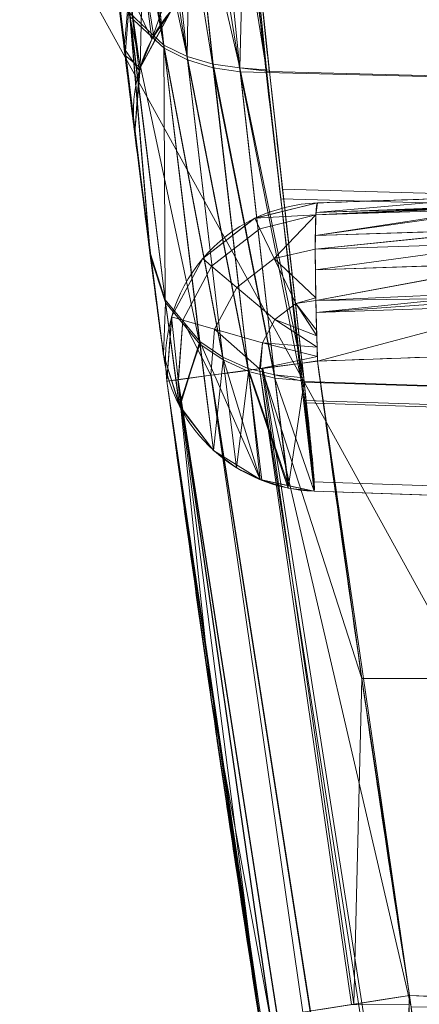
# Model space of a CAD drawing. Header units: millimetres. Extents: x -71 to 71, y -145 to 145.
# Tile 157 of 256: x -57.272 to -56.511, y -8.815 to -6.94. Entities that reach past the tile are written whole.
import ezdxf

# ---------------------------------------------------------------- set-up
doc = ezdxf.new("R2010")
doc.units = ezdxf.units.MM
doc.layers.add('1', color=7, linetype='CONTINUOUS')

msp = doc.modelspace()

# ---------------------------------------------------------------- linework, layer by layer
at = {"layer": '1', "color": 163, "linetype": 'Continuous', "lineweight": 13}
for p, q in [((-57.0531, -7.1547, 3.3684), (-57.0531, -7.1547, 2.2105)), ((-56.7049, -7.2888, -31.8422), (-56.7049, -7.2888, -23.4991)), ((-56.9985, -7.5775, 2.2105), (-56.9985, -7.5775, 3.3684)), ((-56.9917, -7.6284, -23.4991), (-56.9917, -7.6284, -31.8422)), ((-56.201, -7.8556, 3.3684), (-56.7116, -7.8378, 3.3684)), ((-56.7116, -7.8378, 3.3684), (-56.7116, -7.8378, 2.2105)), ((-56.201, -7.8556, 2.2105), (-56.7116, -7.8378, 2.2105))]:
    msp.add_line(p, q, dxfattribs=at)
at = {"layer": '1', "color": 163, "linetype": 'Continuous', "lineweight": 13, "extrusion": (-5.23961e-15, 1.15648e-14, -1)}
msp.add_circle((0, 0, 144.0046), 61.0181, dxfattribs=at)
at = {"layer": '1', "color": 163, "linetype": 'Continuous', "lineweight": 13}
msp.add_circle((0, 0, -145), 60.4434, dxfattribs=at)
at = {"layer": '1', "color": 163, "linetype": 'Continuous', "lineweight": 13, "extrusion": (-7.35307e-09, 5.86359e-08, -1)}
msp.add_arc((56.7555, -7.1173, -2.2105), 0.3, 352.8523, 88, dxfattribs=at)
at = {"layer": '1', "color": 163, "linetype": 'Continuous', "lineweight": 13}
for centre, start, end in [((-56.7555, -7.1173, 3.3684), 92, 187.1477), ((-56.6944, -7.5886, -23.4991), 92, 187.6238), ((-56.6944, -7.5886, -31.8422), 92, 187.6238), ((-56.7011, -7.538, 2.2105), 187.5726, 268)]:
    msp.add_arc(centre, 0.3, start, end, dxfattribs=at)
at = {"layer": '1', "color": 163, "linetype": 'Continuous', "lineweight": 13, "extrusion": (-0.998777, -0.034878, -0.035041)}
msp.add_arc((5.6053, -21.49, 57.7132), 0.3, 89.8037, 180, dxfattribs=at)
at = {"layer": '1', "color": 163, "linetype": 'Continuous', "lineweight": 13, "extrusion": (-0.998777, -0.034878, 0.035041)}
msp.add_arc((5.6053, -33.8174, 55.774), 0.3, 180, 270.1963, dxfattribs=at)
at = {"layer": '1', "color": 163, "linetype": 'Continuous', "lineweight": 13, "extrusion": (-1.99367e-09, 1.49967e-08, 1)}
msp.add_arc((-56.7011, -7.538, 3.3684), 0.3, 187.5726, 268, dxfattribs=at)
at = {"layer": '1', "color": 163, "linetype": 'Continuous', "lineweight": 13, "extrusion": (0.132667, -0.991161, 2.38541e-05)}
msp.add_arc((-57.2, -23.4991, -0.0006), 0.3, 92.0177, 180, dxfattribs=at)
at = {"layer": '1', "color": 163, "linetype": 'Continuous', "lineweight": 13, "extrusion": (-0.132667, 0.991161, 2.37939e-05)}
msp.add_arc((57.2, -31.8422, -0.0008), 0.3, 272.0177, 0, dxfattribs=at)
at = {"layer": '1', "color": 163, "linetype": 'Continuous', "lineweight": 13, "extrusion": (-0.153792, 0.988103, 2.76951e-05)}
msp.add_arc((57.2, -31.8423, -0.0009), 0.3, 272.0238, 0, dxfattribs=at)
at = {"layer": '1', "color": 163, "linetype": 'Continuous', "lineweight": 13, "extrusion": (-0.998789, 0.034878, 0.03469)}
msp.add_arc((10.764, -33.772, 55.0396), 0.3, 270.3792, 0, dxfattribs=at)
at = {"layer": '1', "color": 163, "linetype": 'Continuous', "lineweight": 13}
for points, knots in [([(-56.0092, 7.4308, -40.1881), (-56.3877, 4.5783, -40.186), (-56.6408, 0.1337, -40.1852), (-56.2404, -6.0209, -40.1887), (-55.5435, -10.7162, -40.1937), (-54.419, -15.4548, -40.2011), (-52.8466, -20.1921, -40.2107), (-50.8093, -24.8841, -40.2227), (-48.2961, -29.4776, -40.237), (-45.2955, -33.9182, -40.2537), (-41.8019, -38.1419, -40.2727), (-37.8257, -42.0923, -40.294), (-33.3833, -45.7042, -40.3176), (-28.4909, -48.9101, -40.3436), (-21.4102, -52.5496, -40.3813), (-15.5377, -54.4811, -40.4131), (-11.4458, -55.3284, -40.4359)], [0, 0, 0, 0, 0.125, 0.1875, 0.25, 0.3125, 0.375, 0.4375, 0.5, 0.5625, 0.625, 0.6875, 0.75, 0.8125, 0.875, 1, 1, 1, 1]), ([(-56.7116, -7.8378, 2.2105), (-56.7106, -7.8378, 2.0305), (-56.7127, -7.8113, 1.765), (-56.7223, -7.7251, 1.4199), (-56.7366, -7.6034, 1.0805), (-56.7615, -7.3949, 0.6907), (-56.8018, -7.052, 0.273), (-56.848, -6.6406, -0.0646), (-56.8977, -6.168, -0.3178), (-56.9476, -5.6544, -0.4741), (-56.9941, -5.1256, -0.5272), (-57.0364, -4.5875, -0.4754), (-57.0656, -4.1645, -0.3481), (-57.086, -3.8384, -0.1951), (-57.1037, -3.5331, -0.0128), (-57.1214, -3.1867, 0.2697), (-57.1336, -2.9016, 0.6158), (-57.1404, -2.718, 0.9202), (-57.1455, -2.5631, 1.2463), (-57.1485, -2.4337, 1.6702), (-57.1479, -2.3974, 2.0306), (-57.1468, -2.3973, 2.2105)], [0, 0, 0, 0, 0.0625, 0.09375, 0.125, 0.1875, 0.25, 0.3125, 0.375, 0.4375, 0.5, 0.5625, 0.625, 0.65625, 0.6875, 0.75, 0.8125, 0.84375, 0.875, 0.9375, 1, 1, 1, 1]), ([(-56.7513, -2.3835, 2.2105), (-56.7499, -2.3835, 2.0297), (-56.7457, -2.4199, 1.6674), (-56.7367, -2.5497, 1.2413), (-56.7269, -2.7052, 0.9134), (-56.7153, -2.8897, 0.6072), (-56.6971, -3.1761, 0.2591), (-56.6733, -3.5244, -0.0251), (-56.6509, -3.8313, -0.2085), (-56.6257, -4.1591, -0.3626), (-56.5905, -4.5845, -0.4907), (-56.541, -5.1256, -0.5431), (-56.4873, -5.6577, -0.49), (-56.4303, -6.1743, -0.333), (-56.3733, -6.6499, -0.0785), (-56.3199, -7.064, 0.261), (-56.2725, -7.4092, 0.6812), (-56.2415, -7.6192, 1.0734), (-56.2225, -7.7418, 1.4148), (-56.208, -7.8288, 1.7621), (-56.2024, -7.8556, 2.0293), (-56.201, -7.8556, 2.2105)], [0, 0, 0, 0, 0.0625, 0.125, 0.15625, 0.1875, 0.25, 0.3125, 0.34375, 0.375, 0.4375, 0.5, 0.5625, 0.625, 0.6875, 0.75, 0.8125, 0.875, 0.90625, 0.9375, 1, 1, 1, 1]), ([(-57.0531, -7.1547, 2.2105), (-57.0531, -7.1547, 2.1451), (-57.054, -7.1477, 2.0143), (-57.0592, -7.1059, 1.7558), (-57.0721, -7.0023, 1.444), (-57.0956, -6.8088, 1.1016), (-57.1253, -6.556, 0.8011), (-57.1592, -6.2536, 0.5507), (-57.1958, -5.9099, 0.3601), (-57.2332, -5.5372, 0.2386), (-57.2697, -5.1467, 0.1958), (-57.3034, -4.7558, 0.2381), (-57.3331, -4.3822, 0.3591), (-57.3584, -4.0375, 0.5496), (-57.3789, -3.7339, 0.8001), (-57.3947, -3.4803, 1.101), (-57.4061, -3.2863, 1.4438), (-57.4119, -3.1827, 1.7557), (-57.4142, -3.1409, 2.0143), (-57.4145, -3.134, 2.1451), (-57.4145, -3.134, 2.2105)], [0, 0, 0, 0, 0.03125, 0.0625, 0.125, 0.1875, 0.25, 0.3125, 0.375, 0.4375, 0.5, 0.5625, 0.625, 0.6875, 0.75, 0.8125, 0.875, 0.9375, 0.96875, 1, 1, 1, 1]), ([(-56.9811, -5.1185, 6.0891), (-56.9667, -5.2979, 6.089), (-56.9442, -5.5626, 6.0626), (-56.9128, -5.9064, 5.9768), (-56.8884, -6.1602, 5.8861), (-56.8645, -6.4002, 5.7728), (-56.8332, -6.7037, 5.5912), (-56.7954, -7.0523, 5.3059), (-56.7637, -7.3334, 4.9647), (-56.7427, -7.5191, 4.656), (-56.7299, -7.633, 4.4158), (-56.7201, -7.7235, 4.1643), (-56.7114, -7.8111, 3.8171), (-56.71, -7.8378, 3.5485), (-56.7116, -7.8378, 3.3684)], [0, 0, 0, 0, 0.125, 0.1875, 0.25, 0.3125, 0.375, 0.5, 0.625, 0.6875, 0.75, 0.8125, 0.875, 1, 1, 1, 1]), ([(-56.201, -7.8556, 3.3684), (-56.2031, -7.8555, 3.5497), (-56.2099, -7.8285, 3.82), (-56.226, -7.74, 4.1694), (-56.2413, -7.6488, 4.4224), (-56.2595, -7.534, 4.664), (-56.2879, -7.3469, 4.9744), (-56.3287, -7.0639, 5.3175), (-56.3756, -6.7131, 5.6043), (-56.4143, -6.4077, 5.7867), (-56.4437, -6.1662, 5.9004), (-56.4736, -5.9108, 5.9915), (-56.5123, -5.5651, 6.0775), (-56.5403, -5.2989, 6.1039), (-56.5584, -5.1185, 6.1039)], [0, 0, 0, 0, 0.125, 0.1875, 0.25, 0.3125, 0.375, 0.5, 0.625, 0.6875, 0.75, 0.8125, 0.875, 1, 1, 1, 1]), ([(-56.7049, -7.2888, -23.4991), (-56.644, -7.2866, -23.4969), (-56.5831, -7.2845, -23.4948), (-56.468, -7.2805, -23.4908), (-56.4137, -7.2786, -23.4889), (-56.3594, -7.2767, -23.487)], [0, 0, 0, 0, 0.528528, 0.528528, 1, 1, 1, 1]), ([(-56.3594, -7.2767, -31.8544), (-56.4137, -7.2786, -31.8525), (-56.468, -7.2805, -31.8506), (-56.5831, -7.2845, -31.8465), (-56.644, -7.2866, -31.8444), (-56.7049, -7.2888, -31.8422)], [0, 0, 0, 0, 0.471472, 0.471472, 1, 1, 1, 1]), ([(-56.7049, -7.59, -23.1993), (-56.6688, -7.8596, -23.1993), (-56.6308, -8.1291, -23.1993), (-56.5345, -8.778, -23.1992), (-56.4743, -9.1572, -23.1992), (-56.3815, -9.7064, -23.1992), (-56.3518, -9.877, -23.1992), (-56.3214, -10.0474, -23.1992)], [0, 0, 0, 0, 0.328159, 0.328159, 0.791188, 0.791188, 1, 1, 1, 1]), ([(-56.53, -8.7985, -32.1421), (-56.5634, -8.5838, -32.1421), (-56.5956, -8.3689, -32.1421), (-56.6536, -7.966, -32.1421), (-56.6797, -7.778, -32.1421), (-56.7049, -7.59, -32.1421)], [0, 0, 0, 0, 0.533833, 0.533833, 1, 1, 1, 1]), ([(-56.6063, -10.0983, -23.499), (-56.6369, -9.927, -23.499), (-56.6667, -9.7555, -23.499), (-56.76, -9.2035, -23.499), (-56.8205, -8.8224, -23.499), (-56.9172, -8.1702, -23.4991), (-56.9555, -7.8994, -23.4991), (-56.9917, -7.6284, -23.4991)], [0, 0, 0, 0, 0.208812, 0.208812, 0.671841, 0.671841, 1, 1, 1, 1]), ([(-56.9917, -7.6284, -31.8422), (-56.9664, -7.8174, -31.8423), (-56.9402, -8.0063, -31.8423), (-56.8819, -8.4112, -31.8423), (-56.8495, -8.6272, -31.8423), (-56.8159, -8.843, -31.8423)], [0, 0, 0, 0, 0.466167, 0.466167, 1, 1, 1, 1])]:
    msp.add_open_spline(points, degree=3, knots=knots, dxfattribs=at)
for points in [[(-57.436, -2.7113, 2.2105), (-57.436, -2.7113, 2.0513), (-57.4345, -2.7439, 1.7332), (-57.4276, -2.8852, 1.2748), (-57.4159, -3.1122, 0.8522), (-57.3988, -3.4172, 0.4822), (-57.3754, -3.79, 0.1811), (-57.3459, -4.2138, -0.0417), (-57.3105, -4.672, -0.1798), (-57.2699, -5.1477, -0.2264), (-57.225, -5.6231, -0.1789), (-57.1781, -6.0799, -0.0403), (-57.1317, -6.502, 0.1828), (-57.0882, -6.8729, 0.4839), (-57.0505, -7.1771, 0.8531), (-57.0214, -7.4038, 1.2751), (-57.0029, -7.5449, 1.7332), (-56.9985, -7.5775, 2.0513), (-56.9985, -7.5775, 2.2105)], [(-56.9985, -7.5775, 3.3684), (-56.9985, -7.5775, 3.5278), (-57.0028, -7.5453, 3.8463), (-57.0214, -7.4041, 4.3049), (-57.0506, -7.1766, 4.7269), (-57.0883, -6.8715, 5.0958), (-57.1318, -6.5004, 5.3975), (-57.1785, -6.0779, 5.6211), (-57.2253, -5.6202, 5.7583), (-57.2552, -5.303, 5.7893), (-57.2694, -5.1444, 5.7893)], [(-57.2694, -5.1444, 5.3686), (-57.2576, -5.2756, 5.3686), (-57.2331, -5.5385, 5.3459), (-57.195, -5.9186, 5.2365), (-57.1579, -6.2661, 5.0473), (-57.1236, -6.5705, 4.7943), (-57.0934, -6.827, 4.4923), (-57.0699, -7.0199, 4.1455), (-57.0561, -7.1315, 3.7643), (-57.0531, -7.1547, 3.5001), (-57.0531, -7.1547, 3.3684)], [(-56.2819, -7.5752, -23.1844), (-56.4229, -7.5801, -23.1894), (-56.5639, -7.585, -23.1943), (-56.7049, -7.59, -23.1993)], [(-56.7049, -7.59, -32.1421), (-56.5639, -7.585, -32.147), (-56.4229, -7.5801, -32.152), (-56.2819, -7.5752, -32.1569)], [(-56.1013, -8.8135, -32.157), (-56.2442, -8.8085, -32.152), (-56.3871, -8.8035, -32.1471), (-56.53, -8.7985, -32.1421)]]:
    msp.add_open_spline(points, degree=3, dxfattribs=at)
for points in [[(24.5845, 55.2178, -145), (-35.5277, -48.8997, -145), (-52.3455, -30.2217, -145), (-60.1123, -6.3181, -145)], [(-55.5385, -9.7929, -124.3698), (-55.5385, 9.7929, -124.3698), (-62.4157, 2.6859, -124.4759)], [(-62.4157, 2.6859, -124.4759), (-63.0153, -11.3325, -124.5197), (-55.5385, -9.7929, -124.3698)], [(-56.9971, -6.9941, 0.3564), (-57.0621, -6.9337, 0.4246), (-57.1543, -6.1143, -0.1206)], [(-57.1543, -6.1143, -0.1206), (-57.127, -6.1313, -0.1682), (-56.9971, -6.9941, 0.3564)], [(-57.127, -6.1313, -0.1682), (-57.0899, -6.1453, -0.2112), (-56.9971, -6.9941, 0.3564)], [(-56.9527, -7.0162, 0.329), (-56.9971, -6.9941, 0.3564), (-57.0899, -6.1453, -0.2112)], [(-57.0899, -6.1453, -0.2112), (-57.0448, -6.1554, -0.2471), (-56.9527, -7.0162, 0.329)], [(-56.9034, -7.0313, 0.3079), (-56.9527, -7.0162, 0.329), (-57.0448, -6.1554, -0.2471)], [(-57.0448, -6.1554, -0.2471), (-56.9944, -6.1611, -0.2741), (-56.9034, -7.0313, 0.3079)], [(-56.8521, -7.0393, 0.2937), (-56.9034, -7.0313, 0.3079), (-56.9944, -6.1611, -0.2741)], [(-56.9944, -6.1611, -0.2741), (-56.9418, -6.1626, -0.2914), (-56.8521, -7.0393, 0.2937)], [(-56.9418, -6.1626, -0.2914), (-56.8899, -6.1602, -0.2993), (-56.8015, -7.0406, 0.2863)], [(-56.8015, -7.0406, 0.2863), (-56.8521, -7.0393, 0.2937), (-56.9418, -6.1626, -0.2914)], [(-57.023, -7.3907, 1.2849), (-57.0713, -7.008, 1.4897), (-57.1265, -6.5427, 0.8049)], [(-57.1265, -6.5427, 0.8049), (-57.0891, -6.8621, 0.4963), (-57.023, -7.3907, 1.2849)], [(-57.1261, -6.5469, 0.811), (-57.0713, -7.008, 1.4897), (-57.0626, -6.892, 1.4867)], [(-57.0633, -6.886, 4.0986), (-57.0731, -6.9945, 4.1415), (-57.1244, -6.5601, 4.7779)], [(-57.0894, -6.8592, 5.0855), (-57.1241, -6.5638, 4.7845), (-57.0715, -7.0068, 4.1379)], [(-57.0624, -6.9274, 5.1445), (-56.9973, -6.9884, 5.2106), (-57.0413, -6.5989, 5.5347)], [(-56.9529, -7.0101, 5.2385), (-56.9468, -6.6251, 5.593), (-57.0413, -6.5989, 5.5347)], [(-57.0413, -6.5989, 5.5347), (-56.9973, -6.9884, 5.2106), (-56.9529, -7.0101, 5.2385)], [(-56.8421, -6.6029, 5.5855), (-56.9468, -6.6251, 5.593), (-56.8526, -7.0313, 5.2775)], [(-56.8526, -7.0313, 5.2775), (-56.7969, -7.0363, 5.2964), (-56.8421, -6.6029, 5.5855)], [(-56.9529, -7.0101, 5.2385), (-56.9037, -7.0244, 5.261), (-56.9468, -6.6251, 5.593)], [(-56.9468, -6.6251, 5.593), (-56.9037, -7.0244, 5.261), (-56.8526, -7.0313, 5.2775)], [(-56.8028, -7.0406, 0.2863), (-56.8382, -6.7123, 0.0668), (-56.3618, -6.7221, 0.0538), (-56.3209, -7.0525, 0.2744)], [(-56.3299, -7.0504, 5.3062), (-56.3734, -6.7117, 5.5318), (-56.8317, -6.7022, 5.5192), (-56.7966, -7.0388, 5.2947)], [(-57.0633, -6.886, 4.0986), (-57.0393, -6.8311, 4.0775), (-57.0207, -6.9772, 3.3684)], [(-57.0385, -6.8372, 1.5082), (-57.0626, -6.892, 1.4867), (-57.0429, -7.0314, 2.2105)], [(-57.0429, -7.0314, 2.2105), (-57.0151, -6.9803, 2.2105), (-57.0385, -6.8372, 1.5082)], [(-57.0207, -6.9772, 3.3684), (-57.0393, -6.8311, 4.0775), (-56.9887, -6.8861, 3.7238)], [(-57.0385, -6.8372, 1.5082), (-57.0151, -6.9803, 2.2105), (-56.9838, -6.9228, 2.2105)], [(-57.0715, -7.0068, 4.1379), (-57.0233, -7.3888, 4.3003), (-57.0894, -6.8592, 5.0855)], [(-57.0624, -6.9274, 5.1445), (-57.0891, -6.8614, 5.0822), (-57.0239, -7.3842, 4.3071)], [(-57.0235, -7.3889, 1.283), (-57.0889, -6.8639, 0.4978), (-57.0621, -6.9337, 0.4246)], [(-57.0731, -6.9945, 4.1415), (-57.0633, -6.886, 4.0986), (-57.0445, -7.0368, 3.3684)], [(-57.0429, -7.0314, 2.2105), (-57.0626, -6.892, 1.4867), (-57.0713, -7.008, 1.4897)], [(-57.0207, -6.9772, 3.3684), (-57.0445, -7.0368, 3.3684), (-57.0633, -6.886, 4.0986)], [(-56.9887, -6.8861, 3.7238), (-56.9838, -6.9228, 3.3684), (-57.0207, -6.9772, 3.3684)], [(-56.9973, -6.9884, 5.2106), (-57.0624, -6.9274, 5.1445), (-56.9948, -7.4734, 4.3427)], [(-57.0239, -7.3842, 4.3071), (-56.9948, -7.4734, 4.3427), (-57.0624, -6.9274, 5.1445)], [(-56.9288, -7.5579, 1.2082), (-56.9942, -7.4787, 1.2445), (-57.0621, -6.9337, 0.4246)], [(-57.0621, -6.9337, 0.4246), (-56.9942, -7.4787, 1.2445), (-57.0235, -7.3889, 1.283)], [(-57.0621, -6.9337, 0.4246), (-56.9971, -6.9941, 0.3564), (-56.9288, -7.5579, 1.2082)], [(-57.0429, -7.0314, 2.2105), (-57.0429, -7.0314, 3.3684), (-56.9838, -6.9228, 3.3684), (-56.9838, -6.9228, 2.2105)], [(-57.0445, -7.0368, 3.3684), (-57.0531, -7.1547, 3.3684), (-57.0731, -6.9945, 4.1415)], [(-56.8854, -7.5826, 4.3935), (-56.9529, -7.0101, 5.2385), (-56.9973, -6.9884, 5.2106)], [(-56.9973, -6.9884, 5.2106), (-56.9293, -7.5527, 4.3781), (-56.8854, -7.5826, 4.3935)], [(-56.9948, -7.4734, 4.3427), (-56.9293, -7.5527, 4.3781), (-56.9973, -6.9884, 5.2106)], [(-56.8849, -7.588, 1.1934), (-56.9288, -7.5579, 1.2082), (-56.9971, -6.9941, 0.3564)], [(-56.9971, -6.9941, 0.3564), (-56.9527, -7.0162, 0.329), (-56.8849, -7.588, 1.1934)], [(-56.9985, -7.5775, 3.3684), (-57.0233, -7.3888, 4.3003), (-57.0715, -7.0068, 4.1379)], [(-57.0715, -7.0068, 4.1379), (-57.0531, -7.1547, 3.3684), (-56.9985, -7.5775, 3.3684)], [(-57.0713, -7.008, 1.4897), (-57.0531, -7.1547, 2.2105), (-57.0429, -7.0314, 2.2105)], [(-56.9985, -7.5775, 2.2105), (-57.0531, -7.1547, 2.2105), (-57.0713, -7.008, 1.4897)], [(-57.0713, -7.008, 1.4897), (-57.023, -7.3907, 1.2849), (-56.9985, -7.5775, 2.2105)], [(-56.8371, -7.6039, 4.4063), (-56.9037, -7.0244, 5.261), (-56.9529, -7.0101, 5.2385)], [(-56.9529, -7.0101, 5.2385), (-56.8854, -7.5826, 4.3935), (-56.8371, -7.6039, 4.4063)], [(-57.0531, -7.1547, 2.2105), (-57.0531, -7.1547, 3.3684), (-57.0429, -7.0314, 3.3684), (-57.0429, -7.0314, 2.2105)], [(-56.8365, -7.6097, 1.1817), (-56.8849, -7.588, 1.1934), (-56.9527, -7.0162, 0.329)], [(-56.9527, -7.0162, 0.329), (-56.9034, -7.0313, 0.3079), (-56.8365, -7.6097, 1.1817)], [(-56.7868, -7.6163, 4.416), (-56.8526, -7.0313, 5.2775), (-56.9037, -7.0244, 5.261)], [(-56.9037, -7.0244, 5.261), (-56.8371, -7.6039, 4.4063), (-56.7868, -7.6163, 4.416)], [(-56.7862, -7.6227, 1.1734), (-56.8365, -7.6097, 1.1817), (-56.9034, -7.0313, 0.3079)], [(-56.9034, -7.0313, 0.3079), (-56.8521, -7.0393, 0.2937), (-56.7862, -7.6227, 1.1734)], [(-56.7312, -7.6222, 4.4243), (-56.7966, -7.0388, 5.2947), (-56.8526, -7.0313, 5.2775)], [(-56.8526, -7.0313, 5.2775), (-56.7868, -7.6163, 4.416), (-56.7312, -7.6222, 4.4243)], [(-56.7966, -7.0388, 5.2947), (-56.7969, -7.0363, 5.2964), (-56.8526, -7.0313, 5.2775)], [(-56.7364, -7.6272, 1.1687), (-56.7862, -7.6227, 1.1734), (-56.8521, -7.0393, 0.2937)], [(-56.8521, -7.0393, 0.2937), (-56.8015, -7.0406, 0.2863), (-56.7364, -7.6272, 1.1687)], [(-56.3209, -7.0525, 0.2744), (-56.2868, -7.2945, 0.6359), (-56.7745, -7.2809, 0.6456), (-56.8028, -7.0406, 0.2863)], [(-56.7966, -7.0388, 5.2947), (-56.7715, -7.2628, 4.9605), (-56.2965, -7.276, 4.97), (-56.3299, -7.0504, 5.3062)], [(-57.0531, -7.1547, 3.3684), (-57.0531, -7.1547, 2.2105), (-56.9985, -7.5775, 2.2105), (-56.9985, -7.5775, 3.3684)], [(-56.2418, -7.6449, 4.4205), (-56.2965, -7.276, 4.97), (-56.7715, -7.2628, 4.9605), (-56.7304, -7.6291, 4.4139)], [(-56.7049, -7.2888, -23.4991), (-56.7049, -7.2888, -31.8422), (-56.8255, -7.3187, -31.8422), (-56.8255, -7.3187, -23.4991)], [(-56.708, -7.3114, -23.3861), (-56.7049, -7.2888, -23.4991), (-56.8241, -7.3181, -23.4991)], [(-56.8241, -7.3181, -31.8422), (-56.7049, -7.2888, -31.8422), (-56.708, -7.3114, -31.9552)], [(-56.7335, -7.6301, 1.1676), (-56.7745, -7.2809, 0.6456), (-56.2868, -7.2945, 0.6359), (-56.2373, -7.6461, 1.161)], [(-56.7081, -7.3118, -31.9572), (-56.7074, -7.3072, -31.9344), (-56.3525, -7.2937, -31.9471)], [(-56.3525, -7.2937, -31.9471), (-56.3515, -7.2962, -31.9603), (-56.7081, -7.3118, -31.9572)], [(-56.7074, -7.3072, -23.407), (-56.3522, -7.2954, -23.3947), (-56.3594, -7.2767, -23.487)], [(-56.3594, -7.2767, -23.487), (-56.7049, -7.2888, -23.4991), (-56.7074, -7.3072, -23.407)], [(-56.7074, -7.3072, -31.9344), (-56.7049, -7.2888, -31.8422), (-56.3594, -7.2767, -31.8544)], [(-56.3594, -7.2767, -31.8544), (-56.3525, -7.2937, -31.9471), (-56.7074, -7.3072, -31.9344)], [(-56.3594, -7.2767, -23.487), (-56.3594, -7.2767, -31.8544), (-56.7049, -7.2888, -31.8422), (-56.7049, -7.2888, -23.4991)], [(-56.8241, -7.3181, -23.4991), (-56.8145, -7.338, -23.3861), (-56.708, -7.3114, -23.3861)], [(-56.708, -7.3114, -31.9552), (-56.8145, -7.338, -31.9553), (-56.8241, -7.3181, -31.8422)], [(-56.7081, -7.3118, -23.3841), (-56.708, -7.3114, -23.3861), (-56.8145, -7.338, -23.3861)], [(-56.8145, -7.338, -31.9553), (-56.708, -7.3114, -31.9552), (-56.7081, -7.3118, -31.9572)], [(-56.7081, -7.3118, -23.3841), (-56.8145, -7.338, -23.3861), (-56.7873, -7.3948, -23.2897)], [(-56.7873, -7.3948, -32.0516), (-56.8145, -7.338, -31.9553), (-56.7081, -7.3118, -31.9572)], [(-56.7873, -7.3948, -23.2897), (-56.7092, -7.3772, -23.2867), (-56.7081, -7.3118, -23.3841)], [(-56.7081, -7.3118, -31.9572), (-56.7092, -7.3772, -32.0546), (-56.7873, -7.3948, -32.0516)], [(-56.3515, -7.2962, -31.9603), (-56.7088, -7.3511, -32.0157), (-56.7081, -7.3118, -31.9572)], [(-56.3515, -7.2962, -31.9603), (-56.3397, -7.3397, -32.0278), (-56.7088, -7.3511, -32.0157)], [(-56.7088, -7.3511, -23.3256), (-56.3399, -7.3389, -23.3132), (-56.3503, -7.3003, -23.3708)], [(-56.7081, -7.3118, -23.3841), (-56.7088, -7.3511, -23.3256), (-56.3503, -7.3003, -23.3708)], [(-56.7081, -7.3118, -23.3841), (-56.3503, -7.3003, -23.3708), (-56.3522, -7.2954, -23.3947)], [(-56.3522, -7.2954, -23.3947), (-56.7074, -7.3072, -23.407), (-56.7081, -7.3118, -23.3841)], [(-56.9067, -7.4092, -23.3861), (-56.8145, -7.338, -23.3861), (-56.8241, -7.3181, -23.4991), (-56.9236, -7.395, -23.4991)], [(-56.9236, -7.395, -31.8422), (-56.8241, -7.3181, -31.8422), (-56.8145, -7.338, -31.9553), (-56.9067, -7.4092, -31.9553)], [(-56.8255, -7.3187, -23.4991), (-56.8255, -7.3187, -31.8422), (-56.9236, -7.395, -31.8422), (-56.9236, -7.395, -23.4991)], [(-56.8585, -7.4499, -23.2897), (-56.7873, -7.3948, -23.2897), (-56.8145, -7.338, -23.3861), (-56.9067, -7.4092, -23.3861)], [(-56.9067, -7.4092, -31.9553), (-56.8145, -7.338, -31.9553), (-56.7873, -7.3948, -32.0516), (-56.8585, -7.4499, -32.0516)], [(-56.7092, -7.3772, -23.2867), (-56.3328, -7.3651, -23.2741), (-56.3399, -7.3389, -23.3132)], [(-56.3399, -7.3389, -23.3132), (-56.7088, -7.3511, -23.3256), (-56.7092, -7.3772, -23.2867)], [(-56.7092, -7.3772, -32.0546), (-56.7088, -7.3511, -32.0157), (-56.3397, -7.3397, -32.0278)], [(-56.3397, -7.3397, -32.0278), (-56.3328, -7.3651, -32.0671), (-56.7092, -7.3772, -32.0546)], [(-56.7092, -7.3772, -23.2867), (-56.7088, -7.4162, -23.2608), (-56.3328, -7.3651, -23.2741)], [(-56.3328, -7.3651, -32.0671), (-56.7088, -7.4162, -32.0805), (-56.7092, -7.3772, -32.0546)], [(-56.7088, -7.4162, -23.2608), (-56.3233, -7.4036, -23.2486), (-56.3328, -7.3651, -23.2741)], [(-56.3328, -7.3651, -32.0671), (-56.3234, -7.4031, -32.0936), (-56.7088, -7.4162, -32.0805)], [(-56.9948, -7.4734, 4.3427), (-57.0239, -7.3842, 4.3071), (-57.0233, -7.3888, 4.3003)], [(-56.7081, -7.4699, -23.2251), (-56.7092, -7.3772, -23.2867), (-56.7873, -7.3948, -23.2897)], [(-56.7873, -7.3948, -32.0516), (-56.7092, -7.3772, -32.0546), (-56.7081, -7.4699, -32.1162)], [(-56.9985, -7.5775, 2.2105), (-57.0235, -7.3889, 1.283), (-56.9942, -7.4787, 1.2445)], [(-57.0233, -7.3888, 4.3003), (-56.9985, -7.5775, 3.3684), (-56.9678, -7.6742, 3.3684), (-56.9948, -7.4734, 4.3427)], [(-56.9615, -7.512, -23.3861), (-56.9067, -7.4092, -23.3861), (-56.9236, -7.395, -23.4991), (-56.9828, -7.5059, -23.4991)], [(-56.9828, -7.5059, -31.8422), (-56.9236, -7.395, -31.8422), (-56.9067, -7.4092, -31.9553), (-56.9615, -7.512, -31.9553)], [(-56.9236, -7.395, -23.4991), (-56.9236, -7.395, -31.8422), (-56.9824, -7.5045, -31.8422), (-56.9824, -7.5045, -23.4991)], [(-56.7862, -7.511, -23.2242), (-56.7463, -7.4802, -23.2242), (-56.7873, -7.3948, -23.2897), (-56.8585, -7.4499, -23.2897)], [(-56.8585, -7.4499, -32.0516), (-56.7873, -7.3948, -32.0516), (-56.7463, -7.4802, -32.1171), (-56.7862, -7.511, -32.1171)], [(-56.7873, -7.3948, -23.2897), (-56.7463, -7.4802, -23.2242), (-56.7081, -7.4699, -23.2251)], [(-56.7081, -7.4699, -32.1162), (-56.7463, -7.4802, -32.1171), (-56.7873, -7.3948, -32.0516)], [(-56.7081, -7.4749, -32.1195), (-56.7088, -7.4162, -32.0805), (-56.3234, -7.4031, -32.0936)], [(-56.3233, -7.4036, -23.2486), (-56.7088, -7.4162, -23.2608), (-56.7081, -7.4749, -23.2218)], [(-56.3234, -7.4031, -32.0936), (-56.31, -7.4571, -32.1312), (-56.7081, -7.4749, -32.1195)], [(-56.7081, -7.4749, -23.2218), (-56.3071, -7.4693, -23.205), (-56.3233, -7.4036, -23.2486)], [(-56.9009, -7.5294, -23.2897), (-56.8585, -7.4499, -23.2897), (-56.9067, -7.4092, -23.3861), (-56.9615, -7.512, -23.3861)], [(-56.9615, -7.512, -31.9553), (-56.9067, -7.4092, -31.9553), (-56.8585, -7.4499, -32.0516), (-56.9009, -7.5294, -32.0516)], [(-56.8099, -7.5555, -23.2242), (-56.7862, -7.511, -23.2242), (-56.8585, -7.4499, -23.2897), (-56.9009, -7.5294, -23.2897)], [(-56.9009, -7.5294, -32.0516), (-56.8585, -7.4499, -32.0516), (-56.7862, -7.511, -32.1171), (-56.8099, -7.5555, -32.1171)], [(-56.31, -7.4571, -32.1312), (-56.7074, -7.4978, -32.124), (-56.7081, -7.4749, -32.1195)], [(-56.31, -7.4571, -32.1312), (-56.3037, -7.4838, -32.137), (-56.7074, -7.4978, -32.124)], [(-56.9942, -7.4787, 1.2445), (-56.9683, -7.6743, 2.2105), (-56.9985, -7.5775, 2.2105)], [(-56.9293, -7.5527, 4.3781), (-56.9948, -7.4734, 4.3427), (-56.9678, -7.6742, 3.3684)], [(-56.9683, -7.6743, 2.2105), (-56.9942, -7.4787, 1.2445), (-56.9288, -7.5579, 1.2082)], [(-56.7064, -7.5422, -23.2038), (-56.7463, -7.4802, -23.2242), (-56.7862, -7.511, -23.2242)], [(-56.7862, -7.511, -32.1171), (-56.7463, -7.4802, -32.1171), (-56.7064, -7.5422, -32.1375)], [(-56.7081, -7.4749, -23.2218), (-56.7081, -7.4699, -23.2251), (-56.7463, -7.4802, -23.2242)], [(-56.7463, -7.4802, -32.1171), (-56.7081, -7.4699, -32.1162), (-56.7081, -7.4749, -32.1195)], [(-56.7463, -7.4802, -23.2242), (-56.7067, -7.5313, -23.2049), (-56.7081, -7.4749, -23.2218)], [(-56.7081, -7.4749, -32.1195), (-56.7067, -7.5313, -32.1365), (-56.7463, -7.4802, -32.1171)], [(-56.7463, -7.4802, -23.2242), (-56.7064, -7.5422, -23.2038), (-56.7067, -7.5313, -23.2049)], [(-56.7067, -7.5313, -32.1365), (-56.7064, -7.5422, -32.1375), (-56.7463, -7.4802, -32.1171)], [(-56.7081, -7.4749, -23.2218), (-56.7074, -7.4978, -23.2173), (-56.3071, -7.4693, -23.205)], [(-56.7074, -7.4978, -23.2173), (-56.3037, -7.4836, -23.2022), (-56.3071, -7.4693, -23.205)], [(-56.3037, -7.4836, -23.2022), (-56.7074, -7.4978, -23.2173), (-56.7049, -7.59, -23.1993)], [(-56.7049, -7.59, -32.1421), (-56.7074, -7.4978, -32.124), (-56.3037, -7.4838, -32.137)], [(-56.7049, -7.59, -23.1993), (-56.2819, -7.5752, -23.1844), (-56.3037, -7.4836, -23.2022)], [(-56.3037, -7.4838, -32.137), (-56.2819, -7.5752, -32.1569), (-56.7049, -7.59, -32.1421)], [(-56.9824, -7.5045, -23.4991), (-56.9824, -7.5045, -31.8422), (-56.9917, -7.6284, -31.8422), (-56.9917, -7.6284, -23.4991)], [(-56.9828, -7.5059, -23.4991), (-56.9917, -7.6284, -23.4991), (-56.9701, -7.6255, -23.3867)], [(-56.9701, -7.6255, -31.9546), (-56.9917, -7.6284, -31.8422), (-56.9828, -7.5059, -31.8422)], [(-56.9701, -7.6255, -23.3867), (-56.9615, -7.512, -23.3861), (-56.9828, -7.5059, -23.4991)], [(-56.9828, -7.5059, -31.8422), (-56.9615, -7.512, -31.9553), (-56.9701, -7.6255, -31.9546)], [(-56.9701, -7.6255, -23.3867), (-56.9697, -7.6254, -23.3861), (-56.9615, -7.512, -23.3861)], [(-56.9615, -7.512, -31.9553), (-56.9697, -7.6254, -31.9552), (-56.9701, -7.6255, -31.9546)], [(-56.9615, -7.512, -23.3861), (-56.9697, -7.6254, -23.3861), (-56.9083, -7.6172, -23.2907)], [(-56.9083, -7.6172, -32.0506), (-56.9697, -7.6254, -31.9552), (-56.9615, -7.512, -31.9553)], [(-56.9083, -7.6172, -23.2907), (-56.9009, -7.5294, -23.2897), (-56.9615, -7.512, -23.3861)], [(-56.9615, -7.512, -31.9553), (-56.9009, -7.5294, -32.0516), (-56.9083, -7.6172, -32.0506)], [(-56.7057, -7.5638, -23.2018), (-56.7862, -7.511, -23.2242), (-56.8099, -7.5555, -23.2242)], [(-56.8099, -7.5555, -32.1171), (-56.7862, -7.511, -32.1171), (-56.7057, -7.5638, -32.1396)], [(-56.7862, -7.511, -23.2242), (-56.7057, -7.5638, -23.2018), (-56.7064, -7.5422, -23.2038)], [(-56.7064, -7.5422, -32.1375), (-56.7057, -7.5638, -32.1396), (-56.7862, -7.511, -32.1171)], [(-56.9009, -7.5294, -23.2897), (-56.9083, -7.6172, -23.2907), (-56.8154, -7.6048, -23.225)], [(-56.8154, -7.6048, -32.1163), (-56.9083, -7.6172, -32.0506), (-56.9009, -7.5294, -32.0516)], [(-56.8154, -7.6048, -23.225), (-56.8099, -7.5555, -23.2242), (-56.9009, -7.5294, -23.2897)], [(-56.9009, -7.5294, -32.0516), (-56.8099, -7.5555, -32.1171), (-56.8154, -7.6048, -32.1163)], [(-56.9678, -7.6742, 3.3684), (-56.9668, -7.6773, 3.3684), (-56.9293, -7.5527, 4.3781)], [(-56.9668, -7.6773, 3.3684), (-56.9027, -7.7602, 3.3684), (-56.9293, -7.5527, 4.3781)], [(-56.814, -7.8159, 3.3684), (-56.8854, -7.5826, 4.3935), (-56.9293, -7.5527, 4.3781)], [(-56.9293, -7.5527, 4.3781), (-56.9027, -7.7602, 3.3684), (-56.814, -7.8159, 3.3684)], [(-56.8154, -7.6048, -23.225), (-56.8134, -7.6045, -23.2246), (-56.8099, -7.5555, -23.2242)], [(-56.8099, -7.5555, -32.1171), (-56.8134, -7.6045, -32.1167), (-56.8154, -7.6048, -32.1163)], [(-56.7051, -7.5816, -23.2001), (-56.8099, -7.5555, -23.2242), (-56.8134, -7.6045, -23.2246)], [(-56.8134, -7.6045, -32.1167), (-56.8099, -7.5555, -32.1171), (-56.7051, -7.5816, -32.1413)], [(-56.8099, -7.5555, -23.2242), (-56.7051, -7.5816, -23.2001), (-56.7057, -7.5638, -23.2018)], [(-56.7057, -7.5638, -32.1396), (-56.7051, -7.5816, -32.1413), (-56.8099, -7.5555, -32.1171)], [(-56.9288, -7.5579, 1.2082), (-56.9027, -7.7602, 2.2105), (-56.9683, -7.6743, 2.2105)], [(-56.9027, -7.7602, 2.2105), (-56.9288, -7.5579, 1.2082), (-56.8849, -7.588, 1.1934)], [(-56.1006, -8.818, -23.1843), (-56.2819, -7.5752, -23.1844), (-56.7049, -7.59, -23.1993), (-56.5265, -8.8208, -23.1992)], [(-56.6206, -8.1947, -32.1421), (-56.7049, -7.59, -32.1421), (-56.2819, -7.5752, -32.1569), (-56.195, -8.1948, -32.1569)], [(-56.9668, -7.6773, 2.2105), (-56.9668, -7.6773, 3.3684), (-56.9985, -7.5775, 3.3684), (-56.9985, -7.5775, 2.2105)], [(-56.8849, -7.588, 1.1934), (-56.859, -7.7931, 2.2105), (-56.9027, -7.7602, 2.2105)], [(-56.814, -7.8159, 3.3684), (-56.8371, -7.6039, 4.4063), (-56.8854, -7.5826, 4.3935)], [(-56.859, -7.7931, 2.2105), (-56.8849, -7.588, 1.1934), (-56.8365, -7.6097, 1.1817)], [(-56.8134, -7.6045, -23.2246), (-56.7049, -7.59, -23.1993), (-56.7051, -7.5816, -23.2001)], [(-56.7051, -7.5816, -32.1413), (-56.7049, -7.59, -32.1421), (-56.8134, -7.6045, -32.1167)], [(-56.8112, -7.6042, -32.1173), (-56.7049, -7.59, -32.1421), (-56.6206, -8.1947, -32.1421)], [(-56.5265, -8.8208, -23.1992), (-56.7049, -7.59, -23.1993), (-56.8092, -7.6039, -23.2236)], [(-56.6402, -8.8156, -32.1163), (-56.7328, -8.8301, -32.0506), (-56.9083, -7.6172, -32.0506), (-56.8154, -7.6048, -32.1163)], [(-56.8154, -7.6048, -23.225), (-56.9072, -7.617, -23.2899), (-56.5223, -10.0833, -23.2899), (-56.4312, -10.067, -23.225)], [(-56.8365, -7.6097, 1.1817), (-56.8109, -7.8171, 2.2105), (-56.859, -7.7931, 2.2105)], [(-56.76, -7.8274, 3.3684), (-56.7868, -7.6163, 4.416), (-56.8371, -7.6039, 4.4063)], [(-56.8371, -7.6039, 4.4063), (-56.814, -7.8159, 3.3684), (-56.76, -7.8274, 3.3684)], [(-56.761, -7.8319, 2.2105), (-56.8109, -7.8171, 2.2105), (-56.8365, -7.6097, 1.1817)], [(-56.8365, -7.6097, 1.1817), (-56.7862, -7.6227, 1.1734), (-56.761, -7.8319, 2.2105)], [(-56.4312, -10.067, -23.225), (-56.4251, -10.0659, -23.2236), (-56.8092, -7.6039, -23.2236), (-56.8154, -7.6048, -23.225)], [(-56.8154, -7.6048, -32.1163), (-56.8112, -7.6042, -32.1173), (-56.636, -8.815, -32.1173), (-56.6402, -8.8156, -32.1163)], [(-56.636, -8.815, -32.1173), (-56.8112, -7.6042, -32.1173), (-56.6206, -8.1947, -32.1421)], [(-56.5265, -8.8208, -23.1992), (-56.8092, -7.6039, -23.2236), (-56.4251, -10.0659, -23.2236)], [(-56.9708, -7.6256, -23.3903), (-56.9917, -7.6284, -23.4991), (-56.8125, -8.8654, -23.499)], [(-56.9071, -8.2362, -31.8423), (-56.9917, -7.6284, -31.8422), (-56.9709, -7.6256, -31.9504)], [(-56.8124, -8.8654, -23.499), (-56.9917, -7.6284, -23.4991), (-56.7607, -9.1906, -26.9181)], [(-56.9917, -7.6284, -23.4991), (-56.9917, -7.6284, -31.8422), (-56.9071, -8.2362, -31.8423)], [(-56.8159, -8.843, -27.457), (-56.9917, -7.6284, -23.4991), (-56.9071, -8.2362, -31.8423)], [(-56.8159, -8.843, -27.457), (-56.8108, -8.8761, -27.2592), (-56.9917, -7.6284, -23.4991)], [(-56.8108, -8.8761, -27.2592), (-56.791, -9.0015, -27.0546), (-56.9917, -7.6284, -23.4991)], [(-56.791, -9.0015, -27.0546), (-56.7607, -9.1906, -26.9181), (-56.9917, -7.6284, -23.4991)], [(-56.7944, -8.8397, -31.9546), (-56.9709, -7.6256, -31.9504), (-56.9701, -7.6255, -31.9546)], [(-56.9071, -8.2362, -31.8423), (-56.9709, -7.6256, -31.9504), (-56.7952, -8.8398, -31.9504)], [(-56.7944, -8.8397, -31.9546), (-56.7952, -8.8398, -31.9504), (-56.9709, -7.6256, -31.9504)], [(-56.9701, -7.6255, -23.3867), (-56.9708, -7.6256, -23.3903), (-56.5848, -10.0944, -23.3867)], [(-56.9708, -7.6256, -23.3903), (-56.5855, -10.0946, -23.3902), (-56.5848, -10.0944, -23.3867)], [(-56.5855, -10.0946, -23.3902), (-56.9708, -7.6256, -23.3903), (-56.8125, -8.8654, -23.499)], [(-56.5848, -10.0944, -23.3867), (-56.5235, -10.0835, -23.2907), (-56.9083, -7.6172, -23.2907), (-56.9701, -7.6255, -23.3867)], [(-56.9701, -7.6255, -31.9546), (-56.9083, -7.6172, -32.0506), (-56.7328, -8.8301, -32.0506), (-56.7944, -8.8397, -31.9546)], [(-56.5235, -10.0835, -23.2907), (-56.5223, -10.0833, -23.2899), (-56.9072, -7.617, -23.2899), (-56.9083, -7.6172, -23.2907)], [(-56.7304, -7.6291, 4.4139), (-56.7868, -7.6163, 4.416), (-56.76, -7.8274, 3.3684)], [(-56.7304, -7.6291, 4.4139), (-56.7312, -7.6222, 4.4243), (-56.7868, -7.6163, 4.416)], [(-56.7116, -7.8378, 2.2105), (-56.761, -7.8319, 2.2105), (-56.7862, -7.6227, 1.1734)], [(-56.7862, -7.6227, 1.1734), (-56.7364, -7.6272, 1.1687), (-56.7116, -7.8378, 2.2105)], [(-56.76, -7.8274, 3.3684), (-56.7116, -7.8378, 3.3684), (-56.7304, -7.6291, 4.4139)], [(-56.2373, -7.6461, 1.161), (-56.2304, -7.6859, 1.3605), (-56.7293, -7.6695, 1.3658), (-56.7335, -7.6301, 1.1676)], [(-56.7304, -7.6291, 4.4139), (-56.7272, -7.665, 4.2343), (-56.2348, -7.6811, 4.2397), (-56.2418, -7.6449, 4.4205)], [(-56.7293, -7.6695, 1.3658), (-56.2304, -7.6859, 1.3605), (-56.201, -7.8556, 2.2105), (-56.7116, -7.8378, 2.2105)], [(-56.7132, -7.8198, 3.4584), (-56.2045, -7.8375, 3.459), (-56.2348, -7.6811, 4.2397), (-56.7272, -7.665, 4.2343)], [(-56.9027, -7.7602, 2.2105), (-56.9027, -7.7602, 3.3684), (-56.9668, -7.6773, 3.3684), (-56.9668, -7.6773, 2.2105)], [(-56.814, -7.8159, 2.2105), (-56.814, -7.8159, 3.3684), (-56.9027, -7.7602, 3.3684), (-56.9027, -7.7602, 2.2105)], [(-56.7116, -7.8378, 2.2105), (-56.7116, -7.8378, 3.3684), (-56.814, -7.8159, 3.3684), (-56.814, -7.8159, 2.2105)], [(-56.7116, -7.8378, 3.3684), (-56.201, -7.8556, 3.3684), (-56.2045, -7.8375, 3.459), (-56.7132, -7.8198, 3.4584)], [(-56.201, -7.8556, 2.2105), (-56.201, -7.8556, 3.3684), (-56.7116, -7.8378, 3.3684), (-56.7116, -7.8378, 2.2105)], [(-56.6206, -8.1947, -32.1421), (-56.53, -8.7985, -32.1421), (-56.636, -8.815, -32.1173)], [(-56.195, -8.1948, -32.1569), (-56.1013, -8.8135, -32.157), (-56.53, -8.7985, -32.1421), (-56.6206, -8.1947, -32.1421)], [(-56.7952, -8.8398, -31.9504), (-56.8159, -8.843, -31.8423), (-56.9071, -8.2362, -31.8423)], [(-56.9071, -8.2362, -31.8423), (-56.8159, -8.843, -31.8423), (-56.8159, -8.843, -27.457)], [(-55.504, -25.3478, -144.0046), (-56.0656, -25.6043, -143.2514), (-61.0081, -8.7716, -143.2514), (-60.397, -8.6838, -144.0046)], [(-56.9481, -26.0073, -142.6799), (-61.9684, -8.9097, -142.6799), (-61.0081, -8.7716, -143.2514), (-56.0656, -25.6043, -143.2514)], [(-56.6382, -8.8153, -32.1168), (-56.53, -8.7985, -32.1421), (-56.5305, -8.8159, -32.1385)], [(-56.5325, -8.89, -32.1234), (-56.53, -8.7985, -32.1421), (-56.1013, -8.8135, -32.157)], [(-56.1013, -8.8135, -32.157), (-56.0784, -8.8799, -32.1499), (-56.5325, -8.89, -32.1234)]]:
    msp.add_3dface(points, dxfattribs=at)

doc.saveas('drawing.dxf')
